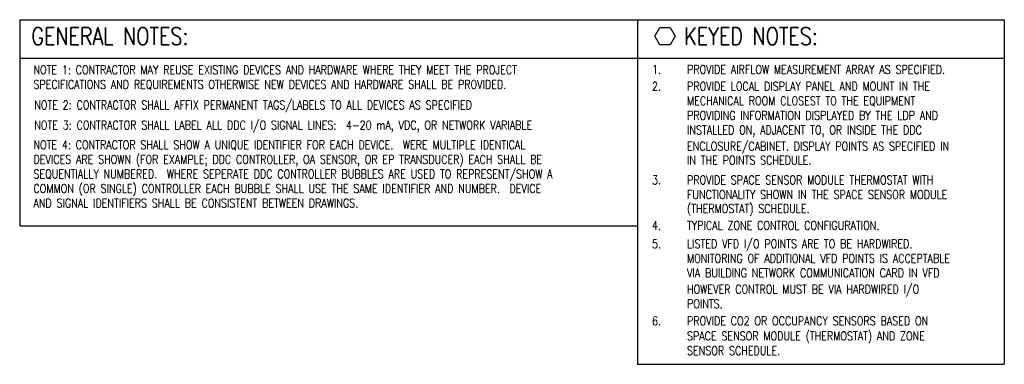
# Model space of a CAD drawing. Header units: inches. Extents: x 2.3 to 31, y 1.4 to 18.9.
# Tile 5 of 5: x 16.9 to 31, y 14 to 18.9. Entities that reach past the tile are written whole.
import ezdxf
from ezdxf.enums import TextEntityAlignment as Align

# ---------------------------------------------------------------- set-up
doc = ezdxf.new("R2010")
doc.units = ezdxf.units.IN
doc.header["$MEASUREMENT"] = 0
doc.layers.get('0').update_dxf_attribs({"lineweight": 13})
for name, color, linetype, lineweight in [('G-Anno-Std-Text-Tag', 231, 'Continuous', 30), ('M-ANNO-NOTE', 2, 'Continuous', 30), ('M-ANNO-SYMB', 6, 'Continuous', 30)]:
    doc.layers.add(name, color=color, linetype=linetype, lineweight=lineweight)
doc.styles.add('Annotative', font='simplex.shx', dxfattribs={"width": 0.85, "height": 0.125})
doc.styles.add('Emc-Annotation', font='simplex.shx', dxfattribs={"width": 0.8})
doc.styles.add('Style-simplex', font='simplex.shx')

# ---------------------------------------------------------------- blocks, each defined once
blk = doc.blocks.new('_TagHexagon')
at = {"color": 0, "linetype": 'ByBlock', "flags": 128}
blk.add_lwpolyline([(-0.144, 0), (-0.072, 0.125), (0.072, 0.125), (0.144, 0), (0.072, -0.125), (-0.072, -0.125), (-0.144, 0)], close=True, dxfattribs=at)
at = {"color": 0, "style": 'Annotative'}
blk.add_attdef('TAGNUMBER', text='', height=0.0938, dxfattribs=at).set_placement((0, -0.047), align=Align.CENTER)
blk = doc.blocks.new('ColumnText_4')
at = {"layer": 'G-Anno-Std-Text-Tag', "style": 'Style-simplex', "width": 0.8}
for s, p in [('1.', (25.202, 4.098)), ('PROVIDE AIRFLOW MEASUREMENT ARRAY AS SPECIFIED.', (25.702, 4.098)), ('2.', (25.202, 3.858)), ('PROVIDE LOCAL DISPLAY PANEL AND MOUNT IN THE', (25.702, 3.858)), ('MECHANICAL ROOM CLOSEST TO THE EQUIPMENT', (25.702, 3.65)), ('PROVIDING INFORMATION DISPLAYED BY THE LDP AND', (25.702, 3.441)), ('INSTALLED ON, ADJACENT TO, OR INSIDE THE DDC', (25.702, 3.233)), ('ENCLOSURE/CABINET. DISPLAY POINTS AS SPECIFIED IN', (25.702, 3.001)), ('IN THE POINTS SCHEDULE.', (25.702, 2.8)), ('3.', (25.202, 2.518)), ('PROVIDE SPACE SENSOR MODULE THERMOSTAT WITH', (25.702, 2.518)), ('FUNCTIONALITY SHOWN IN THE SPACE SENSOR MODULE ', (25.702, 2.31)), ('(THERMOSTAT) SCHEDULE.', (25.702, 2.109)), ('4.', (25.202, 1.869)), ('TYPICAL ZONE CONTROL CONFIGURATION.', (25.702, 1.869)), ('5.', (25.202, 1.605)), ('LISTED VFD I/O POINTS ARE TO BE HARDWIRED.', (25.702, 1.605)), ('MONITORING OF ADDITIONAL VFD POINTS IS ACCEPTABLE', (25.702, 1.397)), ('VIA BUILDING NETWORK COMMUNICATION CARD IN VFD', (25.702, 1.189)), ('HOWEVER CONTROL MUST BE VIA HARDWIRED I/O', (25.702, 0.956)), ('POINTS.', (25.702, 0.748)), ('6.', (25.202, 0.503)), ('PROVIDE CO2 OR OCCUPANCY SENSORS BASED ON ', (25.702, 0.503)), ('SPACE SENSOR MODULE (THERMOSTAT) AND ZONE', (25.702, 0.288)), ('SENSOR SCHEDULE.', (25.702, 0.078))]:
    blk.add_text(s, height=0.125, dxfattribs=at).set_placement(p, align=Align.TOP_LEFT)

msp = doc.modelspace()

# ---------------------------------------------------------------- linework, layer by layer
at = {"layer": 'G-Anno-Std-Text-Tag', "color": 5}
for p, q in [((16.916, 18.88), (25.754, 18.88)), ((25.754, 18.88), (31.002, 18.88)), ((16.916, 18.329), (25.754, 18.329)), ((25.754, 18.329), (31.002, 18.329)), ((16.916, 15.934), (25.754, 15.934)), ((25.754, 13.952), (31.002, 13.952))]:
    msp.add_line(p, q, dxfattribs=at)
at = {"layer": 'M-ANNO-SYMB', "color": 5}
for p, q in [((16.916, 18.88), (16.916, 15.934)), ((25.754, 18.88), (25.754, 13.952)), ((31.002, 18.88), (31.002, 13.952))]:
    msp.add_line(p, q, dxfattribs=at)

# ---------------------------------------------------------------- block references
at = {"layer": 'G-Anno-Std-Text-Tag'}
for name, p in [('_TagHexagon', (26.148, 18.644)), ('ColumnText_4', (0.761, 14.132))]:
    msp.add_blockref(name, p, dxfattribs=at)

# ---------------------------------------------------------------- texts
at = {"layer": 'G-Anno-Std-Text-Tag', "color": 4, "char_height": 0.25, "width": 4.51592, "attachment_point": 1, "style": 'Emc-Annotation'}
for s, insert in [('\\H1x;\\W0.8;\\C4;\\A1;GENERAL NOTES:', (17.083, 18.77)), ('\\H1x;\\W0.8;\\C4;\\A1;KEYED NOTES:', (26.423, 18.77))]:
    msp.add_mtext(s, dxfattribs=dict(at, insert=insert))
at = {"layer": 'M-ANNO-NOTE', "style": 'Emc-Annotation', "width": 0.8}
for s, p in [('NOTE 2: CONTRACTOR SHALL AFFIX PERMANENT TAGS/LABELS TO ALL DEVICES AS SPECIFIED', (17.125, 17.597)), ('NOTE 3: CONTRACTOR SHALL LABEL ALL DDC I/O SIGNAL LINES:  4-20 mA, VDC, OR NETWORK VARIABLE', (17.125, 17.31))]:
    msp.add_text(s, height=0.125, dxfattribs=at).set_placement(p)
at = {"layer": 'M-ANNO-NOTE', "char_height": 0.125, "width": 8.1729, "attachment_point": 1, "style": 'Emc-Annotation'}
for s, insert in [('\\H1x;\\W0.8;NOTE 1: CONTRACTOR MAY REUSE EXISTING DEVICES AND HARDWARE WHERE THEY MEET THE PROJECT SPECIFICATIONS AND REQUIREMENTS OTHERWISE NEW DEVICES AND HARDWARE SHALL BE PROVIDED. ', (17.113, 18.225)), ('\\H1x;\\W0.8;NOTE 4: CONTRACTOR SHALL SHOW A UNIQUE IDENTIFIER FOR EACH DEVICE.  WERE MULTIPLE IDENTICAL DEVICES ARE SHOWN (FOR EXAMPLE; DDC CONTROLLER, OA SENSOR, OR EP TRANSDUCER) EACH SHALL BE SEQUENTIALLY NUMBERED.  WHERE SEPERATE DDC CONTROLLER BUBBLES ARE USED TO REPRESENT/SHOW A COMMON (OR SINGLE) CONTROLLER EACH BUBBLE SHALL USE THE SAME IDENTIFIER AND NUMBER.  DEVICE AND SIGNAL IDENTIFIERS SHALL BE CONSISTENT BETWEEN DRAWINGS.', (17.113, 17.153))]:
    msp.add_mtext(s, dxfattribs=dict(at, insert=insert))

doc.saveas('drawing.dxf')
